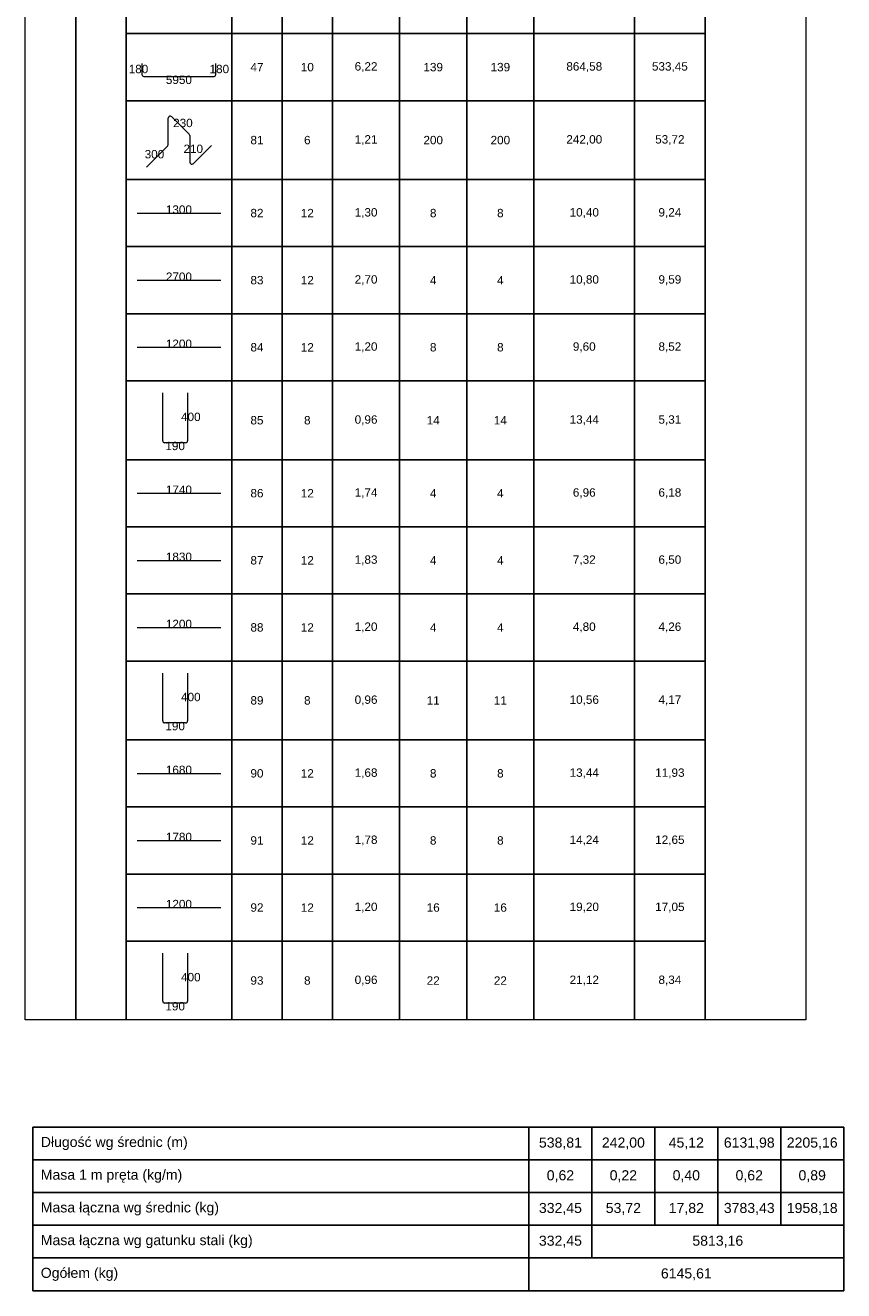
# Model space of a CAD drawing. Extents: x -1474 to 1862805, y -670488 to 75879.
# Tile 4 of 16: x 1746600 to 1751475, y -656799 to -649256. Entities that reach past the tile are written whole.
import ezdxf
from ezdxf.enums import TextEntityAlignment as Align

# ---------------------------------------------------------------- set-up
doc = ezdxf.new("R2010")
doc.units = 0
doc.header["$LTSCALE"] = 10
doc.header["$MEASUREMENT"] = 0
doc.styles.add('style2', font='arial.ttf', dxfattribs={"height": 40})

msp = doc.modelspace()

# ---------------------------------------------------------------- linework, layer by layer
at = {"color": 2, "lineweight": 9}
for p, q in [((1746599.7098, -655185.73258), (1746599.7098, -641595.73258)), ((1751249.7098, -641595.73258), (1751249.7098, -655185.73258)), ((1746599.7098, -655185.73258), (1746599.7098, -642105.73258)), ((1746899.7098, -642105.73258), (1746899.7098, -655185.73258)), ((1746899.7098, -655185.73258), (1746899.7098, -642105.73258)), ((1747199.7098, -642105.73258), (1747199.7098, -655185.73258)), ((1750649.7098, -655185.73258), (1750649.7098, -642105.73258)), ((1751249.7098, -642105.73258), (1751249.7098, -655185.73258)), ((1747199.7098, -649305.73258), (1747199.7098, -648905.73258)), ((1747829.7098, -648905.73258), (1747829.7098, -649305.73258)), ((1747829.7098, -649305.73258), (1747829.7098, -648905.73258)), ((1748129.7098, -648905.73258), (1748129.7098, -649305.73258)), ((1748129.7098, -649305.73258), (1748129.7098, -648905.73258)), ((1748429.7098, -648905.73258), (1748429.7098, -649305.73258)), ((1748429.7098, -649305.73258), (1748429.7098, -648905.73258)), ((1748829.7098, -648905.73258), (1748829.7098, -649305.73258)), ((1748829.7098, -649305.73258), (1748829.7098, -648905.73258)), ((1749229.7098, -648905.73258), (1749229.7098, -649305.73258)), ((1749229.7098, -649305.73258), (1749229.7098, -648905.73258)), ((1749629.7098, -648905.73258), (1749629.7098, -649305.73258)), ((1749629.7098, -649305.73258), (1749629.7098, -648905.73258)), ((1750229.7098, -648905.73258), (1750229.7098, -649305.73258)), ((1750229.7098, -649305.73258), (1750229.7098, -648905.73258)), ((1750649.7098, -648905.73258), (1750649.7098, -649305.73258)), ((1747829.7098, -649305.73258), (1747199.7098, -649305.73258)), ((1747199.7098, -649305.73258), (1747829.7098, -649305.73258)), ((1747199.7098, -649705.73258), (1747199.7098, -649305.73258)), ((1748129.7098, -649305.73258), (1747829.7098, -649305.73258)), ((1747829.7098, -649305.73258), (1747829.7098, -649705.73258)), ((1747829.7098, -649305.73258), (1748129.7098, -649305.73258)), ((1747829.7098, -649705.73258), (1747829.7098, -649305.73258)), ((1748429.7098, -649305.73258), (1748129.7098, -649305.73258)), ((1748129.7098, -649305.73258), (1748129.7098, -649705.73258)), ((1748129.7098, -649305.73258), (1748429.7098, -649305.73258)), ((1748129.7098, -649705.73258), (1748129.7098, -649305.73258)), ((1748829.7098, -649305.73258), (1748429.7098, -649305.73258)), ((1748429.7098, -649305.73258), (1748429.7098, -649705.73258)), ((1748429.7098, -649305.73258), (1748829.7098, -649305.73258)), ((1748429.7098, -649705.73258), (1748429.7098, -649305.73258)), ((1749229.7098, -649305.73258), (1748829.7098, -649305.73258)), ((1748829.7098, -649305.73258), (1748829.7098, -649705.73258)), ((1748829.7098, -649305.73258), (1749229.7098, -649305.73258)), ((1748829.7098, -649705.73258), (1748829.7098, -649305.73258)), ((1749629.7098, -649305.73258), (1749229.7098, -649305.73258)), ((1749229.7098, -649305.73258), (1749229.7098, -649705.73258)), ((1749229.7098, -649305.73258), (1749629.7098, -649305.73258)), ((1749229.7098, -649705.73258), (1749229.7098, -649305.73258)), ((1750229.7098, -649305.73258), (1749629.7098, -649305.73258)), ((1749629.7098, -649305.73258), (1749629.7098, -649705.73258)), ((1749629.7098, -649305.73258), (1750229.7098, -649305.73258)), ((1749629.7098, -649705.73258), (1749629.7098, -649305.73258)), ((1750649.7098, -649305.73258), (1750229.7098, -649305.73258)), ((1750229.7098, -649305.73258), (1750229.7098, -649705.73258)), ((1750229.7098, -649305.73258), (1750649.7098, -649305.73258)), ((1750229.7098, -649705.73258), (1750229.7098, -649305.73258)), ((1750649.7098, -649305.73258), (1750649.7098, -649705.73258)), ((1747294.22766, -649483.43323), (1747294.22766, -649549.79407)), ((1747735.19193, -649549.79407), (1747735.19193, -649483.43323)), ((1747305.03556, -649560.60197), (1747724.38403, -649560.60197)), ((1747829.7098, -649705.73258), (1747199.7098, -649705.73258)), ((1747199.7098, -649705.73258), (1747829.7098, -649705.73258)), ((1747199.7098, -650175.73258), (1747199.7098, -649705.73258)), ((1748129.7098, -649705.73258), (1747829.7098, -649705.73258)), ((1747829.7098, -649705.73258), (1747829.7098, -650175.73258)), ((1747829.7098, -649705.73258), (1748129.7098, -649705.73258)), ((1747829.7098, -650175.73258), (1747829.7098, -649705.73258)), ((1748429.7098, -649705.73258), (1748129.7098, -649705.73258)), ((1748129.7098, -649705.73258), (1748129.7098, -650175.73258)), ((1748129.7098, -649705.73258), (1748429.7098, -649705.73258)), ((1748129.7098, -650175.73258), (1748129.7098, -649705.73258)), ((1748829.7098, -649705.73258), (1748429.7098, -649705.73258)), ((1748429.7098, -649705.73258), (1748429.7098, -650175.73258)), ((1748429.7098, -649705.73258), (1748829.7098, -649705.73258)), ((1748429.7098, -650175.73258), (1748429.7098, -649705.73258)), ((1749229.7098, -649705.73258), (1748829.7098, -649705.73258)), ((1748829.7098, -649705.73258), (1748829.7098, -650175.73258)), ((1748829.7098, -649705.73258), (1749229.7098, -649705.73258)), ((1748829.7098, -650175.73258), (1748829.7098, -649705.73258)), ((1749629.7098, -649705.73258), (1749229.7098, -649705.73258)), ((1749229.7098, -649705.73258), (1749229.7098, -650175.73258)), ((1749229.7098, -649705.73258), (1749629.7098, -649705.73258)), ((1749229.7098, -650175.73258), (1749229.7098, -649705.73258)), ((1750229.7098, -649705.73258), (1749629.7098, -649705.73258)), ((1749629.7098, -649705.73258), (1749629.7098, -650175.73258)), ((1749629.7098, -649705.73258), (1750229.7098, -649705.73258)), ((1749629.7098, -650175.73258), (1749629.7098, -649705.73258)), ((1750649.7098, -649705.73258), (1750229.7098, -649705.73258)), ((1750229.7098, -649705.73258), (1750229.7098, -650175.73258)), ((1750229.7098, -649705.73258), (1750649.7098, -649705.73258)), ((1750229.7098, -650175.73258), (1750229.7098, -649705.73258)), ((1750649.7098, -649705.73258), (1750649.7098, -650175.73258)), ((1747450.19999, -649967.6989), (1747450.19999, -649810.28216)), ((1747471.99592, -649801.25399), (1747575.48001, -649904.73809)), ((1747579.2196, -649913.76625), (1747579.2196, -650071.18299)), ((1747321.18038, -650102.00709), (1747446.4604, -649976.72707)), ((1747601.01553, -650080.21116), (1747708.23921, -649972.98748)), ((1747829.7098, -650175.73258), (1747199.7098, -650175.73258)), ((1747199.7098, -650175.73258), (1747829.7098, -650175.73258)), ((1747199.7098, -650575.73258), (1747199.7098, -650175.73258)), ((1748129.7098, -650175.73258), (1747829.7098, -650175.73258)), ((1747829.7098, -650175.73258), (1747829.7098, -650575.73258)), ((1747829.7098, -650175.73258), (1748129.7098, -650175.73258)), ((1747829.7098, -650575.73258), (1747829.7098, -650175.73258)), ((1748429.7098, -650175.73258), (1748129.7098, -650175.73258)), ((1748129.7098, -650175.73258), (1748129.7098, -650575.73258)), ((1748129.7098, -650175.73258), (1748429.7098, -650175.73258)), ((1748129.7098, -650575.73258), (1748129.7098, -650175.73258)), ((1748829.7098, -650175.73258), (1748429.7098, -650175.73258)), ((1748429.7098, -650175.73258), (1748429.7098, -650575.73258)), ((1748429.7098, -650175.73258), (1748829.7098, -650175.73258)), ((1748429.7098, -650575.73258), (1748429.7098, -650175.73258)), ((1749229.7098, -650175.73258), (1748829.7098, -650175.73258)), ((1748829.7098, -650175.73258), (1748829.7098, -650575.73258)), ((1748829.7098, -650175.73258), (1749229.7098, -650175.73258)), ((1748829.7098, -650575.73258), (1748829.7098, -650175.73258)), ((1749629.7098, -650175.73258), (1749229.7098, -650175.73258)), ((1749229.7098, -650175.73258), (1749229.7098, -650575.73258)), ((1749229.7098, -650175.73258), (1749629.7098, -650175.73258)), ((1749229.7098, -650575.73258), (1749229.7098, -650175.73258)), ((1750229.7098, -650175.73258), (1749629.7098, -650175.73258)), ((1749629.7098, -650175.73258), (1749629.7098, -650575.73258)), ((1749629.7098, -650175.73258), (1750229.7098, -650175.73258)), ((1749629.7098, -650575.73258), (1749629.7098, -650175.73258)), ((1750649.7098, -650175.73258), (1750229.7098, -650175.73258)), ((1750229.7098, -650175.73258), (1750229.7098, -650575.73258)), ((1750229.7098, -650175.73258), (1750649.7098, -650175.73258)), ((1750229.7098, -650575.73258), (1750229.7098, -650175.73258)), ((1750649.7098, -650175.73258), (1750649.7098, -650575.73258)), ((1747265.20485, -650375.73258), (1747764.21475, -650375.73258)), ((1747829.7098, -650575.73258), (1747199.7098, -650575.73258)), ((1747199.7098, -650575.73258), (1747829.7098, -650575.73258)), ((1747199.7098, -650975.73258), (1747199.7098, -650575.73258)), ((1748129.7098, -650575.73258), (1747829.7098, -650575.73258)), ((1747829.7098, -650575.73258), (1747829.7098, -650975.73258)), ((1747829.7098, -650575.73258), (1748129.7098, -650575.73258)), ((1747829.7098, -650975.73258), (1747829.7098, -650575.73258)), ((1748429.7098, -650575.73258), (1748129.7098, -650575.73258)), ((1748129.7098, -650575.73258), (1748129.7098, -650975.73258)), ((1748129.7098, -650575.73258), (1748429.7098, -650575.73258)), ((1748129.7098, -650975.73258), (1748129.7098, -650575.73258)), ((1748829.7098, -650575.73258), (1748429.7098, -650575.73258)), ((1748429.7098, -650575.73258), (1748429.7098, -650975.73258)), ((1748429.7098, -650575.73258), (1748829.7098, -650575.73258)), ((1748429.7098, -650975.73258), (1748429.7098, -650575.73258)), ((1749229.7098, -650575.73258), (1748829.7098, -650575.73258)), ((1748829.7098, -650575.73258), (1748829.7098, -650975.73258)), ((1748829.7098, -650575.73258), (1749229.7098, -650575.73258)), ((1748829.7098, -650975.73258), (1748829.7098, -650575.73258)), ((1749629.7098, -650575.73258), (1749229.7098, -650575.73258)), ((1749229.7098, -650575.73258), (1749229.7098, -650975.73258)), ((1749229.7098, -650575.73258), (1749629.7098, -650575.73258)), ((1749229.7098, -650975.73258), (1749229.7098, -650575.73258)), ((1750229.7098, -650575.73258), (1749629.7098, -650575.73258)), ((1749629.7098, -650575.73258), (1749629.7098, -650975.73258)), ((1749629.7098, -650575.73258), (1750229.7098, -650575.73258)), ((1749629.7098, -650975.73258), (1749629.7098, -650575.73258)), ((1750649.7098, -650575.73258), (1750229.7098, -650575.73258)), ((1750229.7098, -650575.73258), (1750229.7098, -650975.73258)), ((1750229.7098, -650575.73258), (1750649.7098, -650575.73258)), ((1750229.7098, -650975.73258), (1750229.7098, -650575.73258)), ((1750649.7098, -650575.73258), (1750649.7098, -650975.73258)), ((1747265.20485, -650775.73258), (1747764.21475, -650775.73258)), ((1747829.7098, -650975.73258), (1747199.7098, -650975.73258)), ((1747199.7098, -650975.73258), (1747829.7098, -650975.73258)), ((1747199.7098, -651375.73258), (1747199.7098, -650975.73258)), ((1748129.7098, -650975.73258), (1747829.7098, -650975.73258)), ((1747829.7098, -650975.73258), (1747829.7098, -651375.73258)), ((1747829.7098, -650975.73258), (1748129.7098, -650975.73258)), ((1747829.7098, -651375.73258), (1747829.7098, -650975.73258)), ((1748429.7098, -650975.73258), (1748129.7098, -650975.73258)), ((1748129.7098, -650975.73258), (1748129.7098, -651375.73258)), ((1748129.7098, -650975.73258), (1748429.7098, -650975.73258)), ((1748129.7098, -651375.73258), (1748129.7098, -650975.73258)), ((1748829.7098, -650975.73258), (1748429.7098, -650975.73258)), ((1748429.7098, -650975.73258), (1748429.7098, -651375.73258)), ((1748429.7098, -650975.73258), (1748829.7098, -650975.73258)), ((1748429.7098, -651375.73258), (1748429.7098, -650975.73258)), ((1749229.7098, -650975.73258), (1748829.7098, -650975.73258)), ((1748829.7098, -650975.73258), (1748829.7098, -651375.73258)), ((1748829.7098, -650975.73258), (1749229.7098, -650975.73258)), ((1748829.7098, -651375.73258), (1748829.7098, -650975.73258)), ((1749629.7098, -650975.73258), (1749229.7098, -650975.73258)), ((1749229.7098, -650975.73258), (1749229.7098, -651375.73258)), ((1749229.7098, -650975.73258), (1749629.7098, -650975.73258)), ((1749229.7098, -651375.73258), (1749229.7098, -650975.73258)), ((1750229.7098, -650975.73258), (1749629.7098, -650975.73258)), ((1749629.7098, -650975.73258), (1749629.7098, -651375.73258)), ((1749629.7098, -650975.73258), (1750229.7098, -650975.73258)), ((1749629.7098, -651375.73258), (1749629.7098, -650975.73258)), ((1750649.7098, -650975.73258), (1750229.7098, -650975.73258)), ((1750229.7098, -650975.73258), (1750229.7098, -651375.73258)), ((1750229.7098, -650975.73258), (1750649.7098, -650975.73258)), ((1750229.7098, -651375.73258), (1750229.7098, -650975.73258)), ((1750649.7098, -650975.73258), (1750649.7098, -651375.73258)), ((1747265.20485, -651175.73258), (1747764.21475, -651175.73258)), ((1747829.7098, -651375.73258), (1747199.7098, -651375.73258)), ((1747199.7098, -651375.73258), (1747829.7098, -651375.73258)), ((1747199.7098, -651845.73258), (1747199.7098, -651375.73258)), ((1748129.7098, -651375.73258), (1747829.7098, -651375.73258)), ((1747829.7098, -651375.73258), (1747829.7098, -651845.73258)), ((1747829.7098, -651375.73258), (1748129.7098, -651375.73258)), ((1747829.7098, -651845.73258), (1747829.7098, -651375.73258)), ((1748429.7098, -651375.73258), (1748129.7098, -651375.73258)), ((1748129.7098, -651375.73258), (1748129.7098, -651845.73258)), ((1748129.7098, -651375.73258), (1748429.7098, -651375.73258)), ((1748129.7098, -651845.73258), (1748129.7098, -651375.73258)), ((1748829.7098, -651375.73258), (1748429.7098, -651375.73258)), ((1748429.7098, -651375.73258), (1748429.7098, -651845.73258)), ((1748429.7098, -651375.73258), (1748829.7098, -651375.73258)), ((1748429.7098, -651845.73258), (1748429.7098, -651375.73258)), ((1749229.7098, -651375.73258), (1748829.7098, -651375.73258)), ((1748829.7098, -651375.73258), (1748829.7098, -651845.73258)), ((1748829.7098, -651375.73258), (1749229.7098, -651375.73258)), ((1748829.7098, -651845.73258), (1748829.7098, -651375.73258)), ((1749629.7098, -651375.73258), (1749229.7098, -651375.73258)), ((1749229.7098, -651375.73258), (1749229.7098, -651845.73258)), ((1749229.7098, -651375.73258), (1749629.7098, -651375.73258)), ((1749229.7098, -651845.73258), (1749229.7098, -651375.73258)), ((1750229.7098, -651375.73258), (1749629.7098, -651375.73258)), ((1749629.7098, -651375.73258), (1749629.7098, -651845.73258)), ((1749629.7098, -651375.73258), (1750229.7098, -651375.73258)), ((1749629.7098, -651845.73258), (1749629.7098, -651375.73258)), ((1750649.7098, -651375.73258), (1750229.7098, -651375.73258)), ((1750229.7098, -651375.73258), (1750229.7098, -651845.73258)), ((1750229.7098, -651375.73258), (1750649.7098, -651375.73258)), ((1750229.7098, -651845.73258), (1750229.7098, -651375.73258)), ((1750649.7098, -651375.73258), (1750649.7098, -651845.73258)), ((1747418.13853, -651732.91867), (1747418.13853, -651447.71676)), ((1747566.55687, -651447.71676), (1747566.55687, -651732.91867)), ((1747554.92211, -651744.55344), (1747429.7733, -651744.55344)), ((1747829.7098, -651845.73258), (1747199.7098, -651845.73258)), ((1747199.7098, -651845.73258), (1747829.7098, -651845.73258)), ((1747199.7098, -652245.73258), (1747199.7098, -651845.73258)), ((1748129.7098, -651845.73258), (1747829.7098, -651845.73258)), ((1747829.7098, -651845.73258), (1747829.7098, -652245.73258)), ((1747829.7098, -651845.73258), (1748129.7098, -651845.73258)), ((1747829.7098, -652245.73258), (1747829.7098, -651845.73258)), ((1748429.7098, -651845.73258), (1748129.7098, -651845.73258)), ((1748129.7098, -651845.73258), (1748129.7098, -652245.73258)), ((1748129.7098, -651845.73258), (1748429.7098, -651845.73258)), ((1748129.7098, -652245.73258), (1748129.7098, -651845.73258)), ((1748829.7098, -651845.73258), (1748429.7098, -651845.73258)), ((1748429.7098, -651845.73258), (1748429.7098, -652245.73258)), ((1748429.7098, -651845.73258), (1748829.7098, -651845.73258)), ((1748429.7098, -652245.73258), (1748429.7098, -651845.73258)), ((1749229.7098, -651845.73258), (1748829.7098, -651845.73258)), ((1748829.7098, -651845.73258), (1748829.7098, -652245.73258)), ((1748829.7098, -651845.73258), (1749229.7098, -651845.73258)), ((1748829.7098, -652245.73258), (1748829.7098, -651845.73258)), ((1749629.7098, -651845.73258), (1749229.7098, -651845.73258)), ((1749229.7098, -651845.73258), (1749229.7098, -652245.73258)), ((1749229.7098, -651845.73258), (1749629.7098, -651845.73258)), ((1749229.7098, -652245.73258), (1749229.7098, -651845.73258)), ((1750229.7098, -651845.73258), (1749629.7098, -651845.73258)), ((1749629.7098, -651845.73258), (1749629.7098, -652245.73258)), ((1749629.7098, -651845.73258), (1750229.7098, -651845.73258)), ((1749629.7098, -652245.73258), (1749629.7098, -651845.73258)), ((1750649.7098, -651845.73258), (1750229.7098, -651845.73258)), ((1750229.7098, -651845.73258), (1750229.7098, -652245.73258)), ((1750229.7098, -651845.73258), (1750649.7098, -651845.73258)), ((1750229.7098, -652245.73258), (1750229.7098, -651845.73258)), ((1750649.7098, -651845.73258), (1750649.7098, -652245.73258)), ((1747265.20485, -652045.73258), (1747764.21475, -652045.73258)), ((1747829.7098, -652245.73258), (1747199.7098, -652245.73258)), ((1747199.7098, -652245.73258), (1747829.7098, -652245.73258)), ((1747199.7098, -652645.73258), (1747199.7098, -652245.73258)), ((1748129.7098, -652245.73258), (1747829.7098, -652245.73258)), ((1747829.7098, -652245.73258), (1747829.7098, -652645.73258)), ((1747829.7098, -652245.73258), (1748129.7098, -652245.73258)), ((1747829.7098, -652645.73258), (1747829.7098, -652245.73258)), ((1748429.7098, -652245.73258), (1748129.7098, -652245.73258)), ((1748129.7098, -652245.73258), (1748129.7098, -652645.73258)), ((1748129.7098, -652245.73258), (1748429.7098, -652245.73258)), ((1748129.7098, -652645.73258), (1748129.7098, -652245.73258)), ((1748829.7098, -652245.73258), (1748429.7098, -652245.73258)), ((1748429.7098, -652245.73258), (1748429.7098, -652645.73258)), ((1748429.7098, -652245.73258), (1748829.7098, -652245.73258)), ((1748429.7098, -652645.73258), (1748429.7098, -652245.73258)), ((1749229.7098, -652245.73258), (1748829.7098, -652245.73258)), ((1748829.7098, -652245.73258), (1748829.7098, -652645.73258)), ((1748829.7098, -652245.73258), (1749229.7098, -652245.73258)), ((1748829.7098, -652645.73258), (1748829.7098, -652245.73258)), ((1749629.7098, -652245.73258), (1749229.7098, -652245.73258)), ((1749229.7098, -652245.73258), (1749229.7098, -652645.73258)), ((1749229.7098, -652245.73258), (1749629.7098, -652245.73258)), ((1749229.7098, -652645.73258), (1749229.7098, -652245.73258)), ((1750229.7098, -652245.73258), (1749629.7098, -652245.73258)), ((1749629.7098, -652245.73258), (1749629.7098, -652645.73258)), ((1749629.7098, -652245.73258), (1750229.7098, -652245.73258)), ((1749629.7098, -652645.73258), (1749629.7098, -652245.73258)), ((1750649.7098, -652245.73258), (1750229.7098, -652245.73258)), ((1750229.7098, -652245.73258), (1750229.7098, -652645.73258)), ((1750229.7098, -652245.73258), (1750649.7098, -652245.73258)), ((1750229.7098, -652645.73258), (1750229.7098, -652245.73258)), ((1750649.7098, -652245.73258), (1750649.7098, -652645.73258)), ((1747265.20485, -652445.73258), (1747764.21475, -652445.73258)), ((1747829.7098, -652645.73258), (1747199.7098, -652645.73258)), ((1747199.7098, -652645.73258), (1747829.7098, -652645.73258)), ((1747199.7098, -653045.73258), (1747199.7098, -652645.73258)), ((1748129.7098, -652645.73258), (1747829.7098, -652645.73258)), ((1747829.7098, -652645.73258), (1747829.7098, -653045.73258)), ((1747829.7098, -652645.73258), (1748129.7098, -652645.73258)), ((1747829.7098, -653045.73258), (1747829.7098, -652645.73258)), ((1748429.7098, -652645.73258), (1748129.7098, -652645.73258)), ((1748129.7098, -652645.73258), (1748129.7098, -653045.73258)), ((1748129.7098, -652645.73258), (1748429.7098, -652645.73258)), ((1748129.7098, -653045.73258), (1748129.7098, -652645.73258)), ((1748829.7098, -652645.73258), (1748429.7098, -652645.73258)), ((1748429.7098, -652645.73258), (1748429.7098, -653045.73258)), ((1748429.7098, -652645.73258), (1748829.7098, -652645.73258)), ((1748429.7098, -653045.73258), (1748429.7098, -652645.73258)), ((1749229.7098, -652645.73258), (1748829.7098, -652645.73258)), ((1748829.7098, -652645.73258), (1748829.7098, -653045.73258)), ((1748829.7098, -652645.73258), (1749229.7098, -652645.73258)), ((1748829.7098, -653045.73258), (1748829.7098, -652645.73258)), ((1749629.7098, -652645.73258), (1749229.7098, -652645.73258)), ((1749229.7098, -652645.73258), (1749229.7098, -653045.73258)), ((1749229.7098, -652645.73258), (1749629.7098, -652645.73258)), ((1749229.7098, -653045.73258), (1749229.7098, -652645.73258)), ((1750229.7098, -652645.73258), (1749629.7098, -652645.73258)), ((1749629.7098, -652645.73258), (1749629.7098, -653045.73258)), ((1749629.7098, -652645.73258), (1750229.7098, -652645.73258)), ((1749629.7098, -653045.73258), (1749629.7098, -652645.73258)), ((1750649.7098, -652645.73258), (1750229.7098, -652645.73258)), ((1750229.7098, -652645.73258), (1750229.7098, -653045.73258)), ((1750229.7098, -652645.73258), (1750649.7098, -652645.73258)), ((1750229.7098, -653045.73258), (1750229.7098, -652645.73258)), ((1750649.7098, -652645.73258), (1750649.7098, -653045.73258)), ((1747265.20485, -652845.73258), (1747764.21475, -652845.73258)), ((1747829.7098, -653045.73258), (1747199.7098, -653045.73258)), ((1747199.7098, -653045.73258), (1747829.7098, -653045.73258)), ((1747199.7098, -653515.73258), (1747199.7098, -653045.73258)), ((1748129.7098, -653045.73258), (1747829.7098, -653045.73258)), ((1747829.7098, -653045.73258), (1747829.7098, -653515.73258)), ((1747829.7098, -653045.73258), (1748129.7098, -653045.73258)), ((1747829.7098, -653515.73258), (1747829.7098, -653045.73258)), ((1748429.7098, -653045.73258), (1748129.7098, -653045.73258)), ((1748129.7098, -653045.73258), (1748129.7098, -653515.73258)), ((1748129.7098, -653045.73258), (1748429.7098, -653045.73258)), ((1748129.7098, -653515.73258), (1748129.7098, -653045.73258)), ((1748829.7098, -653045.73258), (1748429.7098, -653045.73258)), ((1748429.7098, -653045.73258), (1748429.7098, -653515.73258)), ((1748429.7098, -653045.73258), (1748829.7098, -653045.73258)), ((1748429.7098, -653515.73258), (1748429.7098, -653045.73258)), ((1749229.7098, -653045.73258), (1748829.7098, -653045.73258)), ((1748829.7098, -653045.73258), (1748829.7098, -653515.73258)), ((1748829.7098, -653045.73258), (1749229.7098, -653045.73258)), ((1748829.7098, -653515.73258), (1748829.7098, -653045.73258)), ((1749629.7098, -653045.73258), (1749229.7098, -653045.73258)), ((1749229.7098, -653045.73258), (1749229.7098, -653515.73258)), ((1749229.7098, -653045.73258), (1749629.7098, -653045.73258)), ((1749229.7098, -653515.73258), (1749229.7098, -653045.73258)), ((1750229.7098, -653045.73258), (1749629.7098, -653045.73258)), ((1749629.7098, -653045.73258), (1749629.7098, -653515.73258)), ((1749629.7098, -653045.73258), (1750229.7098, -653045.73258)), ((1749629.7098, -653515.73258), (1749629.7098, -653045.73258)), ((1750649.7098, -653045.73258), (1750229.7098, -653045.73258)), ((1750229.7098, -653045.73258), (1750229.7098, -653515.73258)), ((1750229.7098, -653045.73258), (1750649.7098, -653045.73258)), ((1750229.7098, -653515.73258), (1750229.7098, -653045.73258)), ((1750649.7098, -653045.73258), (1750649.7098, -653515.73258)), ((1747418.13853, -653402.91867), (1747418.13853, -653117.71676)), ((1747566.55687, -653117.71676), (1747566.55687, -653402.91867)), ((1747554.92211, -653414.55344), (1747429.7733, -653414.55344)), ((1747829.7098, -653515.73258), (1747199.7098, -653515.73258)), ((1747199.7098, -653515.73258), (1747829.7098, -653515.73258)), ((1747199.7098, -653915.73258), (1747199.7098, -653515.73258)), ((1748129.7098, -653515.73258), (1747829.7098, -653515.73258)), ((1747829.7098, -653515.73258), (1747829.7098, -653915.73258)), ((1747829.7098, -653515.73258), (1748129.7098, -653515.73258)), ((1747829.7098, -653915.73258), (1747829.7098, -653515.73258)), ((1748429.7098, -653515.73258), (1748129.7098, -653515.73258)), ((1748129.7098, -653515.73258), (1748129.7098, -653915.73258)), ((1748129.7098, -653515.73258), (1748429.7098, -653515.73258)), ((1748129.7098, -653915.73258), (1748129.7098, -653515.73258)), ((1748829.7098, -653515.73258), (1748429.7098, -653515.73258)), ((1748429.7098, -653515.73258), (1748429.7098, -653915.73258)), ((1748429.7098, -653515.73258), (1748829.7098, -653515.73258)), ((1748429.7098, -653915.73258), (1748429.7098, -653515.73258)), ((1749229.7098, -653515.73258), (1748829.7098, -653515.73258)), ((1748829.7098, -653515.73258), (1748829.7098, -653915.73258)), ((1748829.7098, -653515.73258), (1749229.7098, -653515.73258)), ((1748829.7098, -653915.73258), (1748829.7098, -653515.73258)), ((1749629.7098, -653515.73258), (1749229.7098, -653515.73258)), ((1749229.7098, -653515.73258), (1749229.7098, -653915.73258)), ((1749229.7098, -653515.73258), (1749629.7098, -653515.73258)), ((1749229.7098, -653915.73258), (1749229.7098, -653515.73258)), ((1750229.7098, -653515.73258), (1749629.7098, -653515.73258)), ((1749629.7098, -653515.73258), (1749629.7098, -653915.73258)), ((1749629.7098, -653515.73258), (1750229.7098, -653515.73258)), ((1749629.7098, -653915.73258), (1749629.7098, -653515.73258)), ((1750649.7098, -653515.73258), (1750229.7098, -653515.73258)), ((1750229.7098, -653515.73258), (1750229.7098, -653915.73258)), ((1750229.7098, -653515.73258), (1750649.7098, -653515.73258)), ((1750229.7098, -653915.73258), (1750229.7098, -653515.73258)), ((1750649.7098, -653515.73258), (1750649.7098, -653915.73258)), ((1747265.20485, -653715.73258), (1747764.21475, -653715.73258)), ((1747829.7098, -653915.73258), (1747199.7098, -653915.73258)), ((1747199.7098, -653915.73258), (1747829.7098, -653915.73258)), ((1747199.7098, -654315.73258), (1747199.7098, -653915.73258)), ((1748129.7098, -653915.73258), (1747829.7098, -653915.73258)), ((1747829.7098, -653915.73258), (1747829.7098, -654315.73258)), ((1747829.7098, -653915.73258), (1748129.7098, -653915.73258)), ((1747829.7098, -654315.73258), (1747829.7098, -653915.73258)), ((1748429.7098, -653915.73258), (1748129.7098, -653915.73258)), ((1748129.7098, -653915.73258), (1748129.7098, -654315.73258)), ((1748129.7098, -653915.73258), (1748429.7098, -653915.73258)), ((1748129.7098, -654315.73258), (1748129.7098, -653915.73258)), ((1748829.7098, -653915.73258), (1748429.7098, -653915.73258)), ((1748429.7098, -653915.73258), (1748429.7098, -654315.73258)), ((1748429.7098, -653915.73258), (1748829.7098, -653915.73258)), ((1748429.7098, -654315.73258), (1748429.7098, -653915.73258)), ((1749229.7098, -653915.73258), (1748829.7098, -653915.73258)), ((1748829.7098, -653915.73258), (1748829.7098, -654315.73258)), ((1748829.7098, -653915.73258), (1749229.7098, -653915.73258)), ((1748829.7098, -654315.73258), (1748829.7098, -653915.73258)), ((1749629.7098, -653915.73258), (1749229.7098, -653915.73258)), ((1749229.7098, -653915.73258), (1749229.7098, -654315.73258)), ((1749229.7098, -653915.73258), (1749629.7098, -653915.73258)), ((1749229.7098, -654315.73258), (1749229.7098, -653915.73258)), ((1750229.7098, -653915.73258), (1749629.7098, -653915.73258)), ((1749629.7098, -653915.73258), (1749629.7098, -654315.73258)), ((1749629.7098, -653915.73258), (1750229.7098, -653915.73258)), ((1749629.7098, -654315.73258), (1749629.7098, -653915.73258)), ((1750649.7098, -653915.73258), (1750229.7098, -653915.73258)), ((1750229.7098, -653915.73258), (1750229.7098, -654315.73258)), ((1750229.7098, -653915.73258), (1750649.7098, -653915.73258)), ((1750229.7098, -654315.73258), (1750229.7098, -653915.73258)), ((1750649.7098, -653915.73258), (1750649.7098, -654315.73258)), ((1747265.20485, -654115.73258), (1747764.21475, -654115.73258)), ((1747829.7098, -654315.73258), (1747199.7098, -654315.73258)), ((1747199.7098, -654315.73258), (1747829.7098, -654315.73258)), ((1747199.7098, -654715.73258), (1747199.7098, -654315.73258)), ((1748129.7098, -654315.73258), (1747829.7098, -654315.73258)), ((1747829.7098, -654315.73258), (1747829.7098, -654715.73258)), ((1747829.7098, -654315.73258), (1748129.7098, -654315.73258)), ((1747829.7098, -654715.73258), (1747829.7098, -654315.73258)), ((1748429.7098, -654315.73258), (1748129.7098, -654315.73258)), ((1748129.7098, -654315.73258), (1748129.7098, -654715.73258)), ((1748129.7098, -654315.73258), (1748429.7098, -654315.73258)), ((1748129.7098, -654715.73258), (1748129.7098, -654315.73258)), ((1748829.7098, -654315.73258), (1748429.7098, -654315.73258)), ((1748429.7098, -654315.73258), (1748429.7098, -654715.73258)), ((1748429.7098, -654315.73258), (1748829.7098, -654315.73258)), ((1748429.7098, -654715.73258), (1748429.7098, -654315.73258)), ((1749229.7098, -654315.73258), (1748829.7098, -654315.73258)), ((1748829.7098, -654315.73258), (1748829.7098, -654715.73258)), ((1748829.7098, -654315.73258), (1749229.7098, -654315.73258)), ((1748829.7098, -654715.73258), (1748829.7098, -654315.73258)), ((1749629.7098, -654315.73258), (1749229.7098, -654315.73258)), ((1749229.7098, -654315.73258), (1749229.7098, -654715.73258)), ((1749229.7098, -654315.73258), (1749629.7098, -654315.73258)), ((1749229.7098, -654715.73258), (1749229.7098, -654315.73258)), ((1750229.7098, -654315.73258), (1749629.7098, -654315.73258)), ((1749629.7098, -654315.73258), (1749629.7098, -654715.73258)), ((1749629.7098, -654315.73258), (1750229.7098, -654315.73258)), ((1749629.7098, -654715.73258), (1749629.7098, -654315.73258)), ((1750649.7098, -654315.73258), (1750229.7098, -654315.73258)), ((1750229.7098, -654315.73258), (1750229.7098, -654715.73258)), ((1750229.7098, -654315.73258), (1750649.7098, -654315.73258)), ((1750229.7098, -654715.73258), (1750229.7098, -654315.73258)), ((1750649.7098, -654315.73258), (1750649.7098, -654715.73258)), ((1747265.20485, -654515.73258), (1747764.21475, -654515.73258)), ((1747829.7098, -654715.73258), (1747199.7098, -654715.73258)), ((1747199.7098, -654715.73258), (1747829.7098, -654715.73258)), ((1747199.7098, -655185.73258), (1747199.7098, -654715.73258)), ((1748129.7098, -654715.73258), (1747829.7098, -654715.73258)), ((1747829.7098, -654715.73258), (1747829.7098, -655185.73258)), ((1747829.7098, -654715.73258), (1748129.7098, -654715.73258)), ((1747829.7098, -655185.73258), (1747829.7098, -654715.73258)), ((1748429.7098, -654715.73258), (1748129.7098, -654715.73258)), ((1748129.7098, -654715.73258), (1748129.7098, -655185.73258)), ((1748129.7098, -654715.73258), (1748429.7098, -654715.73258)), ((1748129.7098, -655185.73258), (1748129.7098, -654715.73258)), ((1748829.7098, -654715.73258), (1748429.7098, -654715.73258)), ((1748429.7098, -654715.73258), (1748429.7098, -655185.73258)), ((1748429.7098, -654715.73258), (1748829.7098, -654715.73258)), ((1748429.7098, -655185.73258), (1748429.7098, -654715.73258)), ((1749229.7098, -654715.73258), (1748829.7098, -654715.73258)), ((1748829.7098, -654715.73258), (1748829.7098, -655185.73258)), ((1748829.7098, -654715.73258), (1749229.7098, -654715.73258)), ((1748829.7098, -655185.73258), (1748829.7098, -654715.73258)), ((1749629.7098, -654715.73258), (1749229.7098, -654715.73258)), ((1749229.7098, -654715.73258), (1749229.7098, -655185.73258)), ((1749229.7098, -654715.73258), (1749629.7098, -654715.73258)), ((1749229.7098, -655185.73258), (1749229.7098, -654715.73258)), ((1750229.7098, -654715.73258), (1749629.7098, -654715.73258)), ((1749629.7098, -654715.73258), (1749629.7098, -655185.73258)), ((1749629.7098, -654715.73258), (1750229.7098, -654715.73258)), ((1749629.7098, -655185.73258), (1749629.7098, -654715.73258)), ((1750649.7098, -654715.73258), (1750229.7098, -654715.73258)), ((1750229.7098, -654715.73258), (1750229.7098, -655185.73258)), ((1750229.7098, -654715.73258), (1750649.7098, -654715.73258)), ((1750229.7098, -655185.73258), (1750229.7098, -654715.73258)), ((1750649.7098, -654715.73258), (1750649.7098, -655185.73258)), ((1747418.13853, -655072.91867), (1747418.13853, -654787.71676)), ((1747566.55687, -654787.71676), (1747566.55687, -655072.91867)), ((1747554.92211, -655084.55344), (1747429.7733, -655084.55344)), ((1751249.7098, -655185.73258), (1746599.7098, -655185.73258)), ((1746899.7098, -655185.73258), (1746599.7098, -655185.73258)), ((1747199.7098, -655185.73258), (1746899.7098, -655185.73258)), ((1747829.7098, -655185.73258), (1747199.7098, -655185.73258)), ((1748129.7098, -655185.73258), (1747829.7098, -655185.73258)), ((1748429.7098, -655185.73258), (1748129.7098, -655185.73258)), ((1748829.7098, -655185.73258), (1748429.7098, -655185.73258)), ((1749229.7098, -655185.73258), (1748829.7098, -655185.73258)), ((1749629.7098, -655185.73258), (1749229.7098, -655185.73258)), ((1750229.7098, -655185.73258), (1749629.7098, -655185.73258)), ((1750649.7098, -655185.73258), (1750229.7098, -655185.73258)), ((1751249.7098, -655185.73258), (1750649.7098, -655185.73258))]:
    msp.add_line(p, q, dxfattribs=at)
at = {"color": 242}
for p, q in [((1746645.15047, -655824.48389), (1749600.15047, -655824.48389)), ((1746645.15047, -656019.48389), (1746645.15047, -655824.48389)), ((1746930.15047, -655824.48389), (1746645.15047, -655824.48389)), ((1747245.15047, -655824.48389), (1746930.15047, -655824.48389)), ((1747560.15047, -655824.48389), (1747245.15047, -655824.48389)), ((1748100.15047, -655824.48389), (1747560.15047, -655824.48389)), ((1748580.15047, -655824.48389), (1748100.15047, -655824.48389)), ((1749120.15047, -655824.48389), (1748580.15047, -655824.48389)), ((1749600.15047, -655824.48389), (1749120.15047, -655824.48389)), ((1749600.15047, -655824.48389), (1749600.15047, -656019.48389)), ((1749975.15047, -655824.48389), (1749600.15047, -655824.48389)), ((1749600.15047, -655824.48389), (1749975.15047, -655824.48389)), ((1749600.15047, -656019.48389), (1749600.15047, -655824.48389)), ((1750350.15047, -655824.48389), (1749975.15047, -655824.48389)), ((1749975.15047, -655824.48389), (1749975.15047, -656019.48389)), ((1749975.15047, -655824.48389), (1750350.15047, -655824.48389)), ((1749975.15047, -656019.48389), (1749975.15047, -655824.48389)), ((1750725.15047, -655824.48389), (1750350.15047, -655824.48389)), ((1750350.15047, -655824.48389), (1750350.15047, -656019.48389)), ((1750350.15047, -655824.48389), (1750725.15047, -655824.48389)), ((1750350.15047, -656019.48389), (1750350.15047, -655824.48389)), ((1751100.15047, -655824.48389), (1750725.15047, -655824.48389)), ((1750725.15047, -655824.48389), (1750725.15047, -656019.48389)), ((1750725.15047, -655824.48389), (1751100.15047, -655824.48389)), ((1750725.15047, -656019.48389), (1750725.15047, -655824.48389)), ((1751475.15047, -655824.48389), (1751100.15047, -655824.48389)), ((1751100.15047, -655824.48389), (1751100.15047, -656019.48389)), ((1751100.15047, -655824.48389), (1751475.15047, -655824.48389)), ((1751100.15047, -656019.48389), (1751100.15047, -655824.48389)), ((1751475.15047, -655824.48389), (1751475.15047, -656019.48389)), ((1746645.15047, -656019.48389), (1749600.15047, -656019.48389)), ((1746645.15047, -656214.48389), (1746645.15047, -656019.48389)), ((1749600.15047, -656019.48389), (1746645.15047, -656019.48389)), ((1749600.15047, -656019.48389), (1749600.15047, -656214.48389)), ((1749975.15047, -656019.48389), (1749600.15047, -656019.48389)), ((1749600.15047, -656019.48389), (1749975.15047, -656019.48389)), ((1749600.15047, -656214.48389), (1749600.15047, -656019.48389)), ((1750350.15047, -656019.48389), (1749975.15047, -656019.48389)), ((1749975.15047, -656019.48389), (1749975.15047, -656214.48389)), ((1749975.15047, -656019.48389), (1750350.15047, -656019.48389)), ((1749975.15047, -656214.48389), (1749975.15047, -656019.48389)), ((1750725.15047, -656019.48389), (1750350.15047, -656019.48389)), ((1750350.15047, -656019.48389), (1750350.15047, -656214.48389)), ((1750350.15047, -656019.48389), (1750725.15047, -656019.48389)), ((1750350.15047, -656214.48389), (1750350.15047, -656019.48389)), ((1751100.15047, -656019.48389), (1750725.15047, -656019.48389)), ((1750725.15047, -656019.48389), (1750725.15047, -656214.48389)), ((1750725.15047, -656019.48389), (1751100.15047, -656019.48389)), ((1750725.15047, -656214.48389), (1750725.15047, -656019.48389)), ((1751475.15047, -656019.48389), (1751100.15047, -656019.48389)), ((1751100.15047, -656019.48389), (1751100.15047, -656214.48389)), ((1751100.15047, -656019.48389), (1751475.15047, -656019.48389)), ((1751100.15047, -656214.48389), (1751100.15047, -656019.48389)), ((1751475.15047, -656019.48389), (1751475.15047, -656214.48389)), ((1746645.15047, -656214.48389), (1749600.15047, -656214.48389)), ((1746645.15047, -656409.48389), (1746645.15047, -656214.48389)), ((1749600.15047, -656214.48389), (1746645.15047, -656214.48389)), ((1749600.15047, -656214.48389), (1749600.15047, -656409.48389)), ((1749975.15047, -656214.48389), (1749600.15047, -656214.48389)), ((1749600.15047, -656214.48389), (1749975.15047, -656214.48389)), ((1749600.15047, -656409.48389), (1749600.15047, -656214.48389)), ((1750350.15047, -656214.48389), (1749975.15047, -656214.48389)), ((1749975.15047, -656214.48389), (1749975.15047, -656409.48389)), ((1749975.15047, -656214.48389), (1750350.15047, -656214.48389)), ((1749975.15047, -656409.48389), (1749975.15047, -656214.48389)), ((1750725.15047, -656214.48389), (1750350.15047, -656214.48389)), ((1750350.15047, -656214.48389), (1750350.15047, -656409.48389)), ((1750350.15047, -656214.48389), (1750725.15047, -656214.48389)), ((1750350.15047, -656409.48389), (1750350.15047, -656214.48389)), ((1751100.15047, -656214.48389), (1750725.15047, -656214.48389)), ((1750725.15047, -656214.48389), (1750725.15047, -656409.48389)), ((1750725.15047, -656214.48389), (1751100.15047, -656214.48389)), ((1750725.15047, -656409.48389), (1750725.15047, -656214.48389)), ((1751475.15047, -656214.48389), (1751100.15047, -656214.48389)), ((1751100.15047, -656214.48389), (1751100.15047, -656409.48389)), ((1751100.15047, -656214.48389), (1751475.15047, -656214.48389)), ((1751100.15047, -656409.48389), (1751100.15047, -656214.48389)), ((1751475.15047, -656214.48389), (1751475.15047, -656409.48389)), ((1746645.15047, -656409.48389), (1749600.15047, -656409.48389)), ((1746645.15047, -656604.48389), (1746645.15047, -656409.48389)), ((1749600.15047, -656409.48389), (1746645.15047, -656409.48389)), ((1749600.15047, -656409.48389), (1749600.15047, -656604.48389)), ((1749975.15047, -656409.48389), (1749600.15047, -656409.48389)), ((1749600.15047, -656409.48389), (1749975.15047, -656409.48389)), ((1749600.15047, -656604.48389), (1749600.15047, -656409.48389)), ((1749975.15047, -656409.48389), (1751475.15047, -656409.48389)), ((1749975.15047, -656604.48389), (1749975.15047, -656409.48389)), ((1750350.15047, -656409.48389), (1749975.15047, -656409.48389)), ((1749975.15047, -656409.48389), (1749975.15047, -656604.48389)), ((1750725.15047, -656409.48389), (1750350.15047, -656409.48389)), ((1751100.15047, -656409.48389), (1750725.15047, -656409.48389)), ((1751475.15047, -656409.48389), (1751100.15047, -656409.48389)), ((1751475.15047, -656409.48389), (1751475.15047, -656604.48389)), ((1746645.15047, -656604.48389), (1749600.15047, -656604.48389)), ((1746645.15047, -656799.48389), (1746645.15047, -656604.48389)), ((1749600.15047, -656604.48389), (1746645.15047, -656604.48389)), ((1749600.15047, -656604.48389), (1749600.15047, -656799.48389)), ((1749600.15047, -656604.48389), (1751475.15047, -656604.48389)), ((1749600.15047, -656799.48389), (1749600.15047, -656604.48389)), ((1749975.15047, -656604.48389), (1749600.15047, -656604.48389)), ((1751475.15047, -656604.48389), (1749975.15047, -656604.48389)), ((1751475.15047, -656604.48389), (1751475.15047, -656799.48389)), ((1751475.15047, -656799.48389), (1746645.15047, -656799.48389)), ((1749600.15047, -656799.48389), (1746645.15047, -656799.48389)), ((1751475.15047, -656799.48389), (1749600.15047, -656799.48389))]:
    msp.add_line(p, q, dxfattribs=at)
at = {"color": 2, "lineweight": 9}
for centre, radius, start, end in [((1747305.03556, -649549.79407), 10.8079, 180, 270), ((1747724.38403, -649549.79407), 10.8079, 270, 0), ((1747462.96775, -649810.28216), 12.76776, 45, 180), ((1747566.45184, -649913.76625), 12.76776, 0, 45), ((1747437.43223, -649967.6989), 12.76776, 315, 0), ((1747591.98736, -650071.18299), 12.76776, 180, 315), ((1747429.7733, -651732.91867), 11.63477, 180, 270), ((1747554.92211, -651732.91867), 11.63477, 270, 0), ((1747429.7733, -653402.91867), 11.63477, 180, 270), ((1747554.92211, -653402.91867), 11.63477, 270, 0), ((1747429.7733, -655072.91867), 11.63477, 180, 270), ((1747554.92211, -655072.91867), 11.63477, 270, 0)]:
    msp.add_arc(centre, radius, start, end, dxfattribs=at)

# ---------------------------------------------------------------- texts
at = {"color": 2, "lineweight": 9, "style": 'style2'}
for s, p in [('180', (1747273.90306, -649516.61365)), ('5950', (1747514.7098, -649580.92658)), ('180', (1747755.51654, -649516.61365)), ('230', (1747538.58721, -649838.1468)), ('300', (1747368.97115, -650024.51784)), ('210', (1747600.2196, -649992.47462)), ('1300', (1747514.7098, -650354.73258)), ('2700', (1747514.7098, -650754.73258)), ('1200', (1747514.7098, -651154.73258)), ('400', (1747585.69336, -651590.31772)), ('190', (1747492.3477, -651763.68993)), ('1740', (1747514.7098, -652024.73258)), ('1830', (1747514.7098, -652424.73258)), ('1200', (1747514.7098, -652824.73258)), ('400', (1747585.69336, -653260.31772)), ('190', (1747492.3477, -653433.68993)), ('1680', (1747514.7098, -653694.73258)), ('1780', (1747514.7098, -654094.73258)), ('1200', (1747514.7098, -654494.73258)), ('400', (1747585.69336, -654930.31772)), ('190', (1747492.3477, -655103.68993))]:
    msp.add_text(s, height=50, dxfattribs=at).set_placement(p, align=Align.MIDDLE_CENTER)
at = {"color": 2, "lineweight": 9, "char_height": 50, "attachment_point": 5, "style": 'style2'}
for s, insert, width in [('47', (1747979.7098, -649505.73258), 300), ('10', (1748279.7098, -649505.73258), 300), ('6,22', (1748629.7098, -649505.73258), 400), ('139', (1749029.7098, -649505.73258), 400), ('139', (1749429.7098, -649505.73258), 400), ('864,58', (1749929.7098, -649505.73258), 600), ('533,45', (1750439.7098, -649505.73258), 420), ('81', (1747979.7098, -649940.73258), 300), ('6', (1748279.7098, -649940.73258), 300), ('1,21', (1748629.7098, -649940.73258), 400), ('200', (1749029.7098, -649940.73258), 400), ('200', (1749429.7098, -649940.73258), 400), ('242,00', (1749929.7098, -649940.73258), 600), ('53,72', (1750439.7098, -649940.73258), 420), ('82', (1747979.7098, -650375.73258), 300), ('12', (1748279.7098, -650375.73258), 300), ('1,30', (1748629.7098, -650375.73258), 400), ('8', (1749029.7098, -650375.73258), 400), ('8', (1749429.7098, -650375.73258), 400), ('10,40', (1749929.7098, -650375.73258), 600), ('9,24', (1750439.7098, -650375.73258), 420), ('83', (1747979.7098, -650775.73258), 300), ('12', (1748279.7098, -650775.73258), 300), ('2,70', (1748629.7098, -650775.73258), 400), ('4', (1749029.7098, -650775.73258), 400), ('4', (1749429.7098, -650775.73258), 400), ('10,80', (1749929.7098, -650775.73258), 600), ('9,59', (1750439.7098, -650775.73258), 420), ('84', (1747979.7098, -651175.73258), 300), ('12', (1748279.7098, -651175.73258), 300), ('1,20', (1748629.7098, -651175.73258), 400), ('8', (1749029.7098, -651175.73258), 400), ('8', (1749429.7098, -651175.73258), 400), ('9,60', (1749929.7098, -651175.73258), 600), ('8,52', (1750439.7098, -651175.73258), 420), ('85', (1747979.7098, -651610.73258), 300), ('8', (1748279.7098, -651610.73258), 300), ('0,96', (1748629.7098, -651610.73258), 400), ('14', (1749029.7098, -651610.73258), 400), ('14', (1749429.7098, -651610.73258), 400), ('13,44', (1749929.7098, -651610.73258), 600), ('5,31', (1750439.7098, -651610.73258), 420), ('86', (1747979.7098, -652045.73258), 300), ('12', (1748279.7098, -652045.73258), 300), ('1,74', (1748629.7098, -652045.73258), 400), ('4', (1749029.7098, -652045.73258), 400), ('4', (1749429.7098, -652045.73258), 400), ('6,96', (1749929.7098, -652045.73258), 600), ('6,18', (1750439.7098, -652045.73258), 420), ('87', (1747979.7098, -652445.73258), 300), ('12', (1748279.7098, -652445.73258), 300), ('1,83', (1748629.7098, -652445.73258), 400), ('4', (1749029.7098, -652445.73258), 400), ('4', (1749429.7098, -652445.73258), 400), ('7,32', (1749929.7098, -652445.73258), 600), ('6,50', (1750439.7098, -652445.73258), 420), ('88', (1747979.7098, -652845.73258), 300), ('12', (1748279.7098, -652845.73258), 300), ('1,20', (1748629.7098, -652845.73258), 400), ('4', (1749029.7098, -652845.73258), 400), ('4', (1749429.7098, -652845.73258), 400), ('4,80', (1749929.7098, -652845.73258), 600), ('4,26', (1750439.7098, -652845.73258), 420), ('89', (1747979.7098, -653280.73258), 300), ('8', (1748279.7098, -653280.73258), 300), ('0,96', (1748629.7098, -653280.73258), 400), ('11', (1749029.7098, -653280.73258), 400), ('11', (1749429.7098, -653280.73258), 400), ('10,56', (1749929.7098, -653280.73258), 600), ('4,17', (1750439.7098, -653280.73258), 420), ('90', (1747979.7098, -653715.73258), 300), ('12', (1748279.7098, -653715.73258), 300), ('1,68', (1748629.7098, -653715.73258), 400), ('8', (1749029.7098, -653715.73258), 400), ('8', (1749429.7098, -653715.73258), 400), ('13,44', (1749929.7098, -653715.73258), 600), ('11,93', (1750439.7098, -653715.73258), 420), ('91', (1747979.7098, -654115.73258), 300), ('12', (1748279.7098, -654115.73258), 300), ('1,78', (1748629.7098, -654115.73258), 400), ('8', (1749029.7098, -654115.73258), 400), ('8', (1749429.7098, -654115.73258), 400), ('14,24', (1749929.7098, -654115.73258), 600), ('12,65', (1750439.7098, -654115.73258), 420), ('92', (1747979.7098, -654515.73258), 300), ('12', (1748279.7098, -654515.73258), 300), ('1,20', (1748629.7098, -654515.73258), 400), ('16', (1749029.7098, -654515.73258), 400), ('16', (1749429.7098, -654515.73258), 400), ('19,20', (1749929.7098, -654515.73258), 600), ('17,05', (1750439.7098, -654515.73258), 420), ('93', (1747979.7098, -654950.73258), 300), ('8', (1748279.7098, -654950.73258), 300), ('0,96', (1748629.7098, -654950.73258), 400), ('22', (1749029.7098, -654950.73258), 400), ('22', (1749429.7098, -654950.73258), 400), ('21,12', (1749929.7098, -654950.73258), 600), ('8,34', (1750439.7098, -654950.73258), 420)]:
    msp.add_mtext(s, dxfattribs=dict(at, insert=insert, width=width))
at = {"color": 3, "char_height": 60, "width": 2955, "attachment_point": 4, "style": 'style2'}
for s, insert in [('  Długość wg średnic (m)', (1746645.15047, -655921.98389)), ('  Masa 1 m pręta (kg/m)', (1746645.15047, -656116.98389)), ('  Masa łączna wg średnic (kg)', (1746645.15047, -656311.98389)), ('  Masa łączna wg gatunku stali (kg)', (1746645.15047, -656506.98389)), ('  Ogółem (kg)', (1746645.15047, -656701.98389))]:
    msp.add_mtext(s, dxfattribs=dict(at, insert=insert))
at = {"color": 2, "char_height": 60, "attachment_point": 5, "style": 'style2'}
for s, insert, width in [('538,81', (1749787.65047, -655921.98389), 375), ('242,00', (1750162.65047, -655921.98389), 375), ('45,12', (1750537.65047, -655921.98389), 375), ('6131,98', (1750912.65047, -655921.98389), 375), ('2205,16', (1751287.65047, -655921.98389), 375), ('0,62', (1749787.65047, -656116.98389), 375), ('0,22', (1750162.65047, -656116.98389), 375), ('0,40', (1750537.65047, -656116.98389), 375), ('0,62', (1750912.65047, -656116.98389), 375), ('0,89', (1751287.65047, -656116.98389), 375), ('332,45', (1749787.65047, -656311.98389), 375), ('53,72', (1750162.65047, -656311.98389), 375), ('17,82', (1750537.65047, -656311.98389), 375), ('3783,43', (1750912.65047, -656311.98389), 375), ('1958,18', (1751287.65047, -656311.98389), 375), ('332,45', (1749787.65047, -656506.98389), 375), ('5813,16', (1750725.15047, -656506.98389), 1500), ('6145,61', (1750537.65047, -656701.98389), 1875)]:
    msp.add_mtext(s, dxfattribs=dict(at, insert=insert, width=width))

doc.saveas('drawing.dxf')
